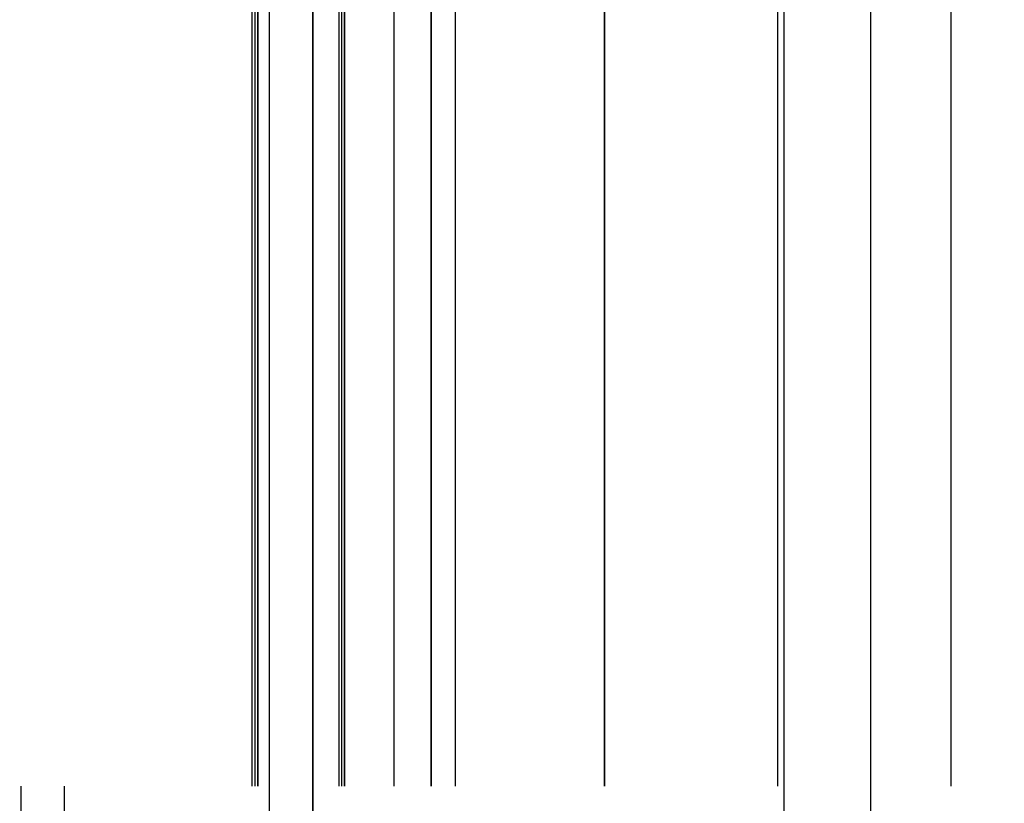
# Model space of a CAD drawing. Header units: millimetres. Extents: x -630 to 192, y -7 to 1615.
# Tile 40 of 249: x -541 to -526, y 108 to 120. Entities that reach past the tile are written whole.
import ezdxf

# ---------------------------------------------------------------- set-up
doc = ezdxf.new("R2010")
doc.units = ezdxf.units.MM
doc.header["$MEASUREMENT"] = 0
doc.layers.add('OVIDIO 160x80x72h', color=7, linetype='Continuous')

msp = doc.modelspace()

# ---------------------------------------------------------------- linework, layer by layer
at = {"layer": 'OVIDIO 160x80x72h'}
for points in [[(-529.352, 94.872), (-529.352, 803.771)], [(-528.01, 94.872), (-528.01, 803.771)], [(-537.322, 93.944), (-537.322, 157.193)], [(-536.651, 93.944), (-536.651, 157.193)], [(-536.651, 157.193), (-536.651, 93.944)], [(-537.591, 108.444), (-537.591, 143.444)], [(-537.546, 143.444), (-537.546, 108.444)], [(-537.501, 108.444), (-537.501, 143.444)], [(-537.501, 143.444), (-537.501, 108.444)], [(-536.249, 143.444), (-536.249, 108.444)], [(-536.204, 143.444), (-536.204, 108.444)], [(-536.16, 143.444), (-536.16, 108.444)], [(-536.16, 108.444), (-536.16, 143.444)], [(-535.396, 143.444), (-535.396, 108.444)], [(-534.818, 108.444), (-534.818, 143.444)], [(-534.818, 143.444), (-534.818, 108.444)], [(-534.447, 143.444), (-534.447, 108.444)], [(-532.135, 108.444), (-532.135, 143.444)], [(-532.135, 143.444), (-532.135, 108.444)], [(-529.451, 122.655), (-529.451, 108.444)], [(-526.768, 122.655), (-526.768, 108.444)], [(-541.168, 87.207), (-541.168, 108.444)], [(-540.497, 87.207), (-540.497, 108.444)]]:
    msp.add_lwpolyline(points, dxfattribs=at)
at = {"layer": 'OVIDIO 160x80x72h', "extrusion": (1, 0, 0)}
for points in [[(157.193, 682.102), (93.944, 682.102)], [(93.944, 682.102), (157.193, 682.102)], [(108.444, 683.578), (87.207, 683.578)]]:
    msp.add_lwpolyline(points, dxfattribs=at)
at = {"layer": 'OVIDIO 160x80x72h', "extrusion": (-0.045678, -0.114881, 0.992329)}
for points in [[(-559.343, 30.071), (-559.343, -76.785)], [(-559.343, -76.785), (-559.343, 30.071)], [(-558.886, -76.785), (-558.886, 30.071)], [(-558.886, 30.071), (-558.886, -76.785)], [(-544.404, -63.038), (-544.404, -7.848)], [(-544.633, -62.821), (-544.633, -8.417)]]:
    msp.add_lwpolyline(points, dxfattribs=at)
at = {"layer": 'OVIDIO 160x80x72h', "extrusion": (1, 2.56846e-05, -8.30777e-08)}
for points in [[(110.454, 680.676), (141.454, 680.576)], [(141.454, 680.576), (110.454, 680.676)], [(141.452, 679.867), (110.452, 679.967)], [(141.45, 679.158), (110.45, 679.258)], [(110.45, 679.258), (141.45, 679.158)]]:
    msp.add_lwpolyline(points, dxfattribs=at)
at = {"layer": 'OVIDIO 160x80x72h', "extrusion": (0.894427, 0, -0.447214)}
for points in [[(119.444, 394.993), (119.2, 394.99), (118.954, 394.982), (118.706, 394.968), (118.456, 394.948), (118.204, 394.923), (117.952, 394.891), (117.698, 394.853), (117.443, 394.809), (117.187, 394.759), (116.931, 394.702), (116.674, 394.638), (116.418, 394.568), (116.161, 394.492), (115.905, 394.408), (115.65, 394.318), (115.395, 394.221), (115.142, 394.117), (114.89, 394.006), (114.64, 393.888), (114.392, 393.764), (114.146, 393.633), (113.903, 393.495), (113.662, 393.351), (113.425, 393.2), (113.191, 393.043), (112.96, 392.879), (112.734, 392.709), (112.511, 392.533), (112.293, 392.351), (112.079, 392.163), (111.87, 391.97), (111.666, 391.771), (111.467, 391.567), (111.274, 391.358), (111.086, 391.145), (110.904, 390.926), (110.728, 390.704), (110.558, 390.477), (110.395, 390.246), (110.237, 390.012), (110.086, 389.775), (109.942, 389.534), (109.804, 389.291), (109.673, 389.045), (109.549, 388.797), (109.431, 388.547), (109.32, 388.295), (109.217, 388.042), (109.119, 387.788), (109.029, 387.532), (108.946, 387.276), (108.869, 387.02), (108.799, 386.763), (108.735, 386.507), (108.678, 386.25), (108.628, 385.995), (108.584, 385.74), (108.546, 385.486), (108.514, 385.233), (108.489, 384.981), (108.469, 384.731), (108.455, 384.483), (108.447, 384.237), (108.444, 383.993)], [(108.444, 383.993), (108.447, 384.237), (108.455, 384.483), (108.469, 384.731), (108.489, 384.981), (108.514, 385.233), (108.546, 385.486), (108.584, 385.74), (108.628, 385.995), (108.678, 386.25), (108.735, 386.507), (108.799, 386.763), (108.869, 387.02), (108.946, 387.276), (109.029, 387.532), (109.119, 387.788), (109.217, 388.042), (109.32, 388.295), (109.431, 388.547), (109.549, 388.797), (109.673, 389.045), (109.804, 389.291), (109.942, 389.534), (110.086, 389.775), (110.237, 390.012), (110.395, 390.246), (110.558, 390.477), (110.728, 390.704), (110.904, 390.926), (111.086, 391.145), (111.274, 391.358), (111.467, 391.567), (111.666, 391.771), (111.87, 391.97), (112.079, 392.163), (112.293, 392.351), (112.511, 392.533), (112.734, 392.709), (112.96, 392.879), (113.191, 393.043), (113.425, 393.2), (113.662, 393.351), (113.903, 393.495), (114.146, 393.633), (114.392, 393.764), (114.64, 393.888), (114.89, 394.006), (115.142, 394.117), (115.395, 394.221), (115.65, 394.318), (115.905, 394.408), (116.161, 394.492), (116.418, 394.568), (116.674, 394.638), (116.931, 394.702), (117.187, 394.759), (117.443, 394.809), (117.698, 394.853), (117.952, 394.891), (118.204, 394.923), (118.456, 394.948), (118.706, 394.968), (118.954, 394.982), (119.2, 394.99), (119.444, 394.993)], [(108.444, 383.993), (108.447, 384.257), (108.457, 384.523), (108.473, 384.789), (108.496, 385.056), (108.525, 385.323), (108.561, 385.59), (108.603, 385.857), (108.653, 386.123), (108.708, 386.389), (108.771, 386.654), (108.84, 386.917), (108.916, 387.18), (108.998, 387.44), (109.087, 387.699), (109.183, 387.955), (109.284, 388.209), (109.392, 388.46), (109.506, 388.708), (109.626, 388.954), (109.752, 389.196), (109.884, 389.434), (110.022, 389.669), (110.164, 389.899), (110.313, 390.126), (110.466, 390.348), (110.624, 390.566), (110.787, 390.779), (110.955, 390.988), (111.126, 391.191), (111.302, 391.39), (111.482, 391.583), (111.666, 391.771), (111.854, 391.955), (112.048, 392.135), (112.246, 392.311), (112.45, 392.483), (112.658, 392.65), (112.871, 392.813), (113.089, 392.971), (113.311, 393.125), (113.538, 393.273), (113.769, 393.416), (114.003, 393.553), (114.242, 393.685), (114.484, 393.811), (114.729, 393.931), (114.977, 394.045), (115.228, 394.153), (115.482, 394.255), (115.739, 394.35), (115.997, 394.439), (116.258, 394.521), (116.52, 394.597), (116.783, 394.666), (117.048, 394.729), (117.314, 394.785), (117.58, 394.834), (117.847, 394.876), (118.114, 394.912), (118.381, 394.941), (118.648, 394.964), (118.914, 394.98), (119.18, 394.99), (119.444, 394.993)], [(119.444, 394.993), (119.2, 394.99), (118.954, 394.982), (118.706, 394.968), (118.456, 394.948), (118.204, 394.923), (117.952, 394.891), (117.698, 394.853), (117.443, 394.809), (117.187, 394.759), (116.931, 394.702), (116.674, 394.638), (116.418, 394.568), (116.161, 394.492), (115.905, 394.408), (115.65, 394.318), (115.395, 394.221), (115.142, 394.117), (114.89, 394.006), (114.64, 393.888), (114.392, 393.764), (114.146, 393.633), (113.903, 393.495), (113.662, 393.351), (113.425, 393.2), (113.191, 393.043), (112.96, 392.879), (112.734, 392.709), (112.511, 392.533), (112.293, 392.351), (112.079, 392.163), (111.87, 391.97), (111.666, 391.771), (111.467, 391.567), (111.274, 391.358), (111.086, 391.145), (110.904, 390.926), (110.728, 390.704), (110.558, 390.477), (110.395, 390.246), (110.237, 390.012), (110.086, 389.775), (109.942, 389.534), (109.804, 389.291), (109.673, 389.045), (109.549, 388.797), (109.431, 388.547), (109.32, 388.295), (109.217, 388.042), (109.119, 387.788), (109.029, 387.532), (108.946, 387.276), (108.869, 387.02), (108.799, 386.763), (108.735, 386.507), (108.678, 386.25), (108.628, 385.995), (108.584, 385.74), (108.546, 385.486), (108.514, 385.233), (108.489, 384.981), (108.469, 384.731), (108.455, 384.483), (108.447, 384.237), (108.444, 383.993)], [(108.444, 383.993), (108.447, 384.237), (108.455, 384.483), (108.469, 384.731), (108.489, 384.981), (108.514, 385.233), (108.546, 385.486), (108.584, 385.74), (108.628, 385.995), (108.678, 386.25), (108.735, 386.507), (108.799, 386.763), (108.869, 387.02), (108.946, 387.276), (109.029, 387.532), (109.119, 387.788), (109.217, 388.042), (109.32, 388.295), (109.431, 388.547), (109.549, 388.797), (109.673, 389.045), (109.804, 389.291), (109.942, 389.534), (110.086, 389.775), (110.237, 390.012), (110.395, 390.246), (110.558, 390.477), (110.728, 390.704), (110.904, 390.926), (111.086, 391.145), (111.274, 391.358), (111.467, 391.567), (111.666, 391.771), (111.87, 391.97), (112.079, 392.163), (112.293, 392.351), (112.511, 392.533), (112.734, 392.709), (112.96, 392.879), (113.191, 393.043), (113.425, 393.2), (113.662, 393.351), (113.903, 393.495), (114.146, 393.633), (114.392, 393.764), (114.64, 393.888), (114.89, 394.006), (115.142, 394.117), (115.395, 394.221), (115.65, 394.318), (115.905, 394.408), (116.161, 394.492), (116.418, 394.568), (116.674, 394.638), (116.931, 394.702), (117.187, 394.759), (117.443, 394.809), (117.698, 394.853), (117.952, 394.891), (118.204, 394.923), (118.456, 394.948), (118.706, 394.968), (118.954, 394.982), (119.2, 394.99), (119.444, 394.993)]]:
    msp.add_lwpolyline(points, dxfattribs=at)
at = {"layer": 'OVIDIO 160x80x72h', "extrusion": (-0.326394, 0.003049, 0.945229)}
for points in [[(-103.406, -287.708), (-103.406, -287.753), (-103.407, -287.797), (-103.409, -287.843), (-103.413, -287.888), (-103.417, -287.934), (-103.422, -287.98), (-103.428, -288.026), (-103.436, -288.072), (-103.445, -288.119), (-103.455, -288.166), (-103.466, -288.212), (-103.478, -288.259), (-103.491, -288.306), (-103.506, -288.353), (-103.522, -288.399), (-103.539, -288.446), (-103.558, -288.492), (-103.577, -288.538), (-103.598, -288.584), (-103.621, -288.629), (-103.644, -288.674), (-103.669, -288.718), (-103.694, -288.762), (-103.721, -288.806), (-103.75, -288.849), (-103.779, -288.891), (-103.809, -288.932), (-103.841, -288.973), (-103.874, -289.013), (-103.907, -289.052), (-103.942, -289.091), (-103.978, -289.128), (-104.015, -289.165), (-104.052, -289.2), (-104.091, -289.235), (-104.13, -289.268), (-104.17, -289.301), (-104.211, -289.332), (-104.253, -289.362), (-104.295, -289.391), (-104.338, -289.419), (-104.382, -289.446), (-104.426, -289.471), (-104.47, -289.495), (-104.515, -289.518), (-104.56, -289.54), (-104.606, -289.561), (-104.652, -289.58), (-104.698, -289.598), (-104.744, -289.615), (-104.79, -289.631), (-104.837, -289.645), (-104.883, -289.658), (-104.93, -289.67), (-104.976, -289.681), (-105.023, -289.691), (-105.069, -289.699), (-105.115, -289.707), (-105.161, -289.713), (-105.207, -289.718), (-105.252, -289.722), (-105.297, -289.725), (-105.342, -289.727), (-105.386, -289.728)], [(-105.386, -289.728), (-105.342, -289.727), (-105.297, -289.725), (-105.252, -289.722), (-105.207, -289.718), (-105.161, -289.713), (-105.115, -289.707), (-105.069, -289.699), (-105.023, -289.691), (-104.976, -289.681), (-104.93, -289.67), (-104.883, -289.658), (-104.837, -289.645), (-104.79, -289.631), (-104.744, -289.615), (-104.698, -289.598), (-104.652, -289.58), (-104.606, -289.561), (-104.56, -289.54), (-104.515, -289.518), (-104.47, -289.495), (-104.426, -289.471), (-104.382, -289.446), (-104.338, -289.419), (-104.295, -289.391), (-104.253, -289.362), (-104.211, -289.332), (-104.17, -289.301), (-104.13, -289.268), (-104.091, -289.235), (-104.052, -289.2), (-104.015, -289.165), (-103.978, -289.128), (-103.942, -289.091), (-103.907, -289.052), (-103.874, -289.013), (-103.841, -288.973), (-103.809, -288.932), (-103.779, -288.891), (-103.75, -288.849), (-103.721, -288.806), (-103.694, -288.762), (-103.669, -288.718), (-103.644, -288.674), (-103.621, -288.629), (-103.598, -288.584), (-103.577, -288.538), (-103.558, -288.492), (-103.539, -288.446), (-103.522, -288.399), (-103.506, -288.353), (-103.491, -288.306), (-103.478, -288.259), (-103.466, -288.212), (-103.455, -288.166), (-103.445, -288.119), (-103.436, -288.072), (-103.428, -288.026), (-103.422, -287.98), (-103.417, -287.934), (-103.413, -287.888), (-103.409, -287.843), (-103.407, -287.797), (-103.406, -287.753), (-103.406, -287.708)], [(-103.406, -287.708), (-103.406, -287.758), (-103.408, -287.808), (-103.41, -287.859), (-103.414, -287.909), (-103.42, -287.959), (-103.426, -288.009), (-103.434, -288.059), (-103.443, -288.108), (-103.453, -288.158), (-103.464, -288.207), (-103.477, -288.255), (-103.491, -288.304), (-103.506, -288.351), (-103.522, -288.399), (-103.539, -288.446), (-103.558, -288.492), (-103.577, -288.537), (-103.598, -288.582), (-103.619, -288.627), (-103.642, -288.67), (-103.666, -288.713), (-103.69, -288.755), (-103.715, -288.796), (-103.742, -288.837), (-103.769, -288.877), (-103.797, -288.915), (-103.825, -288.953), (-103.855, -288.99), (-103.884, -289.026), (-103.915, -289.061), (-103.946, -289.095), (-103.978, -289.128), (-104.01, -289.161), (-104.044, -289.192), (-104.078, -289.224), (-104.114, -289.254), (-104.15, -289.284), (-104.187, -289.314), (-104.225, -289.342), (-104.264, -289.37), (-104.304, -289.397), (-104.345, -289.423), (-104.387, -289.449), (-104.429, -289.473), (-104.472, -289.497), (-104.516, -289.519), (-104.561, -289.541), (-104.606, -289.561), (-104.652, -289.58), (-104.698, -289.599), (-104.745, -289.616), (-104.793, -289.632), (-104.841, -289.646), (-104.889, -289.66), (-104.938, -289.672), (-104.987, -289.684), (-105.036, -289.694), (-105.086, -289.702), (-105.136, -289.71), (-105.186, -289.716), (-105.236, -289.721), (-105.286, -289.724), (-105.336, -289.727), (-105.386, -289.728)], [(-105.386, -289.728), (-105.342, -289.727), (-105.297, -289.725), (-105.252, -289.722), (-105.207, -289.718), (-105.161, -289.713), (-105.115, -289.707), (-105.069, -289.699), (-105.023, -289.691), (-104.976, -289.681), (-104.93, -289.67), (-104.883, -289.658), (-104.837, -289.645), (-104.79, -289.631), (-104.744, -289.615), (-104.698, -289.598), (-104.652, -289.58), (-104.606, -289.561), (-104.56, -289.54), (-104.515, -289.518), (-104.47, -289.495), (-104.426, -289.471), (-104.382, -289.446), (-104.338, -289.419), (-104.295, -289.391), (-104.253, -289.362), (-104.211, -289.332), (-104.17, -289.301), (-104.13, -289.268), (-104.091, -289.235), (-104.052, -289.2), (-104.015, -289.165), (-103.978, -289.128), (-103.942, -289.091), (-103.907, -289.052), (-103.874, -289.013), (-103.841, -288.973), (-103.809, -288.932), (-103.779, -288.891), (-103.75, -288.849), (-103.721, -288.806), (-103.694, -288.762), (-103.669, -288.718), (-103.644, -288.674), (-103.621, -288.629), (-103.598, -288.584), (-103.577, -288.538), (-103.558, -288.492), (-103.539, -288.446), (-103.522, -288.399), (-103.506, -288.353), (-103.491, -288.306), (-103.478, -288.259), (-103.466, -288.212), (-103.455, -288.166), (-103.445, -288.119), (-103.436, -288.072), (-103.428, -288.026), (-103.422, -287.98), (-103.417, -287.934), (-103.413, -287.888), (-103.409, -287.843), (-103.407, -287.797), (-103.406, -287.753), (-103.406, -287.708)], [(-103.406, -287.708), (-103.406, -287.753), (-103.407, -287.797), (-103.409, -287.843), (-103.413, -287.888), (-103.417, -287.934), (-103.422, -287.98), (-103.428, -288.026), (-103.436, -288.072), (-103.445, -288.119), (-103.455, -288.166), (-103.466, -288.212), (-103.478, -288.259), (-103.491, -288.306), (-103.506, -288.353), (-103.522, -288.399), (-103.539, -288.446), (-103.558, -288.492), (-103.577, -288.538), (-103.598, -288.584), (-103.621, -288.629), (-103.644, -288.674), (-103.669, -288.718), (-103.694, -288.762), (-103.721, -288.806), (-103.75, -288.849), (-103.779, -288.891), (-103.809, -288.932), (-103.841, -288.973), (-103.874, -289.013), (-103.907, -289.052), (-103.942, -289.091), (-103.978, -289.128), (-104.015, -289.165), (-104.052, -289.2), (-104.091, -289.235), (-104.13, -289.268), (-104.17, -289.301), (-104.211, -289.332), (-104.253, -289.362), (-104.295, -289.391), (-104.338, -289.419), (-104.382, -289.446), (-104.426, -289.471), (-104.47, -289.495), (-104.515, -289.518), (-104.56, -289.54), (-104.606, -289.561), (-104.652, -289.58), (-104.698, -289.598), (-104.744, -289.615), (-104.79, -289.631), (-104.837, -289.645), (-104.883, -289.658), (-104.93, -289.67), (-104.976, -289.681), (-105.023, -289.691), (-105.069, -289.699), (-105.115, -289.707), (-105.161, -289.713), (-105.207, -289.718), (-105.252, -289.722), (-105.297, -289.725), (-105.342, -289.727), (-105.386, -289.728)], [(-101.442, -284.084), (-101.486, -284.085), (-101.531, -284.087), (-101.576, -284.09), (-101.622, -284.095), (-101.667, -284.1), (-101.713, -284.107), (-101.759, -284.114), (-101.806, -284.123), (-101.852, -284.133), (-101.898, -284.145), (-101.945, -284.158), (-101.992, -284.172), (-102.038, -284.187), (-102.084, -284.203), (-102.131, -284.221), (-102.177, -284.24), (-102.223, -284.261), (-102.268, -284.282), (-102.313, -284.305), (-102.358, -284.33), (-102.403, -284.356), (-102.447, -284.382), (-102.49, -284.411), (-102.533, -284.44), (-102.575, -284.471), (-102.617, -284.503), (-102.658, -284.536), (-102.698, -284.57), (-102.737, -284.605), (-102.776, -284.642), (-102.813, -284.68), (-102.85, -284.718), (-102.886, -284.758), (-102.921, -284.798), (-102.954, -284.84), (-102.987, -284.882), (-103.019, -284.925), (-103.049, -284.969), (-103.078, -285.014), (-103.106, -285.059), (-103.133, -285.105), (-103.159, -285.151), (-103.184, -285.198), (-103.207, -285.246), (-103.229, -285.294), (-103.25, -285.342), (-103.27, -285.391), (-103.288, -285.44), (-103.305, -285.489), (-103.321, -285.538), (-103.336, -285.588), (-103.35, -285.637), (-103.362, -285.687), (-103.373, -285.736), (-103.383, -285.785), (-103.391, -285.835), (-103.399, -285.884), (-103.405, -285.933), (-103.411, -285.981), (-103.415, -286.03), (-103.418, -286.078), (-103.42, -286.126), (-103.421, -286.173), (-103.421, -286.22)], [(-103.421, -286.22), (-103.421, -286.173), (-103.42, -286.126), (-103.418, -286.078), (-103.415, -286.03), (-103.411, -285.981), (-103.405, -285.933), (-103.399, -285.884), (-103.391, -285.835), (-103.383, -285.785), (-103.373, -285.736), (-103.362, -285.687), (-103.35, -285.637), (-103.336, -285.588), (-103.321, -285.538), (-103.305, -285.489), (-103.288, -285.44), (-103.27, -285.391), (-103.25, -285.342), (-103.229, -285.294), (-103.207, -285.246), (-103.184, -285.198), (-103.159, -285.151), (-103.133, -285.105), (-103.106, -285.059), (-103.078, -285.014), (-103.049, -284.969), (-103.019, -284.925), (-102.987, -284.882), (-102.954, -284.84), (-102.921, -284.798), (-102.886, -284.758), (-102.85, -284.718), (-102.813, -284.68), (-102.776, -284.642), (-102.737, -284.605), (-102.698, -284.57), (-102.658, -284.536), (-102.617, -284.503), (-102.575, -284.471), (-102.533, -284.44), (-102.49, -284.411), (-102.447, -284.382), (-102.403, -284.356), (-102.358, -284.33), (-102.313, -284.305), (-102.268, -284.282), (-102.223, -284.261), (-102.177, -284.24), (-102.131, -284.221), (-102.084, -284.203), (-102.038, -284.187), (-101.992, -284.172), (-101.945, -284.158), (-101.898, -284.145), (-101.852, -284.133), (-101.806, -284.123), (-101.759, -284.114), (-101.713, -284.107), (-101.667, -284.1), (-101.622, -284.095), (-101.576, -284.09), (-101.531, -284.087), (-101.486, -284.085), (-101.442, -284.084)], [(-103.416, -286.738), (-103.416, -286.691), (-103.415, -286.644), (-103.413, -286.596), (-103.41, -286.548), (-103.405, -286.499), (-103.4, -286.451), (-103.394, -286.402), (-103.386, -286.353), (-103.378, -286.303), (-103.368, -286.254), (-103.357, -286.204), (-103.344, -286.155), (-103.331, -286.105), (-103.316, -286.056), (-103.3, -286.007), (-103.283, -285.958), (-103.265, -285.909), (-103.245, -285.86), (-103.224, -285.812), (-103.202, -285.764), (-103.179, -285.716), (-103.154, -285.669), (-103.128, -285.623), (-103.101, -285.577), (-103.073, -285.532), (-103.044, -285.487), (-103.013, -285.443), (-102.982, -285.4), (-102.949, -285.358), (-102.915, -285.316), (-102.881, -285.276), (-102.845, -285.236), (-102.808, -285.197), (-102.771, -285.16), (-102.732, -285.123), (-102.693, -285.088), (-102.653, -285.054), (-102.612, -285.021), (-102.57, -284.989), (-102.528, -284.958), (-102.485, -284.929), (-102.442, -284.9), (-102.398, -284.873), (-102.353, -284.848), (-102.308, -284.823), (-102.263, -284.8), (-102.217, -284.779), (-102.172, -284.758), (-102.126, -284.739), (-102.079, -284.721), (-102.033, -284.705), (-101.986, -284.689), (-101.94, -284.675), (-101.893, -284.663), (-101.847, -284.651), (-101.8, -284.641), (-101.754, -284.632), (-101.708, -284.625), (-101.662, -284.618), (-101.617, -284.613), (-101.571, -284.608), (-101.526, -284.605), (-101.481, -284.603), (-101.437, -284.602)], [(-101.437, -284.602), (-101.481, -284.603), (-101.526, -284.605), (-101.571, -284.608), (-101.617, -284.613), (-101.662, -284.618), (-101.708, -284.625), (-101.754, -284.632), (-101.8, -284.641), (-101.847, -284.651), (-101.893, -284.663), (-101.94, -284.675), (-101.986, -284.689), (-102.033, -284.705), (-102.079, -284.721), (-102.126, -284.739), (-102.172, -284.758), (-102.217, -284.779), (-102.263, -284.8), (-102.308, -284.823), (-102.353, -284.848), (-102.398, -284.873), (-102.442, -284.9), (-102.485, -284.929), (-102.528, -284.958), (-102.57, -284.989), (-102.612, -285.021), (-102.653, -285.054), (-102.693, -285.088), (-102.732, -285.123), (-102.771, -285.16), (-102.808, -285.197), (-102.845, -285.236), (-102.881, -285.276), (-102.915, -285.316), (-102.949, -285.358), (-102.982, -285.4), (-103.013, -285.443), (-103.044, -285.487), (-103.073, -285.532), (-103.101, -285.577), (-103.128, -285.623), (-103.154, -285.669), (-103.179, -285.716), (-103.202, -285.764), (-103.224, -285.812), (-103.245, -285.86), (-103.265, -285.909), (-103.283, -285.958), (-103.3, -286.007), (-103.316, -286.056), (-103.331, -286.105), (-103.344, -286.155), (-103.357, -286.204), (-103.368, -286.254), (-103.378, -286.303), (-103.386, -286.353), (-103.394, -286.402), (-103.4, -286.451), (-103.405, -286.499), (-103.41, -286.548), (-103.413, -286.596), (-103.415, -286.644), (-103.416, -286.691), (-103.416, -286.738)]]:
    msp.add_lwpolyline(points, dxfattribs=at)
at = {"layer": 'OVIDIO 160x80x72h', "extrusion": (0.000995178, 0.999995, -0.002882)}
for points in [[(540.67, 680.99), (540.18, 679.572)], [(540.18, 679.572), (540.67, 680.99)], [(540.115, 681.182), (539.625, 679.764)], [(538.777, 681.644), (538.288, 680.226)], [(538.288, 680.226), (538.777, 681.644)], [(537.585, 680.469), (538.074, 681.886)]]:
    msp.add_lwpolyline(points, dxfattribs=at)
at = {"layer": 'OVIDIO 160x80x72h', "extrusion": (0, 1, 0)}
for points in [[(541.168, 680.895), (539.827, 683.578)], [(539.827, 683.578), (541.168, 680.895)], [(541.168, 680.895), (537.591, 679.106)], [(536.83, 680.403), (540.497, 682.236)], [(536.249, 681.789), (539.827, 683.578)], [(539.335, 679.978), (537.993, 682.661)], [(537.501, 679.061), (537.591, 679.106)], [(537.591, 679.106), (537.501, 679.061)], [(536.16, 681.744), (537.501, 679.061)], [(537.501, 679.061), (537.421, 679.022), (537.34, 678.985), (537.257, 678.949), (537.172, 678.915), (537.086, 678.882), (536.999, 678.852), (536.91, 678.823), (536.82, 678.795), (536.729, 678.77), (536.636, 678.747), (536.543, 678.726), (536.448, 678.707), (536.352, 678.69), (536.255, 678.676), (536.157, 678.664), (536.059, 678.654), (535.959, 678.647), (535.859, 678.642), (535.759, 678.639), (535.658, 678.639), (535.557, 678.642), (535.455, 678.647), (535.354, 678.655), (535.252, 678.665), (535.15, 678.679), (535.048, 678.694), (534.947, 678.713), (534.846, 678.734), (534.745, 678.757), (534.645, 678.784), (534.546, 678.813), (534.447, 678.844), (534.35, 678.878), (534.253, 678.915), (534.157, 678.954), (534.062, 678.995), (533.969, 679.039), (533.877, 679.085), (533.786, 679.133), (533.697, 679.184), (533.609, 679.237), (533.523, 679.291), (533.438, 679.348), (533.356, 679.407), (533.275, 679.467), (533.196, 679.529), (533.119, 679.593), (533.044, 679.659), (532.971, 679.726), (532.9, 679.794), (532.832, 679.864), (532.765, 679.935), (532.7, 680.007), (532.638, 680.08), (532.578, 680.154), (532.52, 680.229), (532.464, 680.305), (532.41, 680.381), (532.359, 680.458), (532.31, 680.536), (532.263, 680.614), (532.218, 680.692), (532.175, 680.771), (532.135, 680.85)], [(532.135, 680.85), (532.175, 680.771), (532.218, 680.692), (532.263, 680.614), (532.31, 680.536), (532.359, 680.458), (532.41, 680.381), (532.464, 680.305), (532.52, 680.229), (532.578, 680.154), (532.638, 680.08), (532.7, 680.007), (532.765, 679.935), (532.832, 679.864), (532.9, 679.794), (532.971, 679.726), (533.044, 679.659), (533.119, 679.593), (533.196, 679.529), (533.275, 679.467), (533.356, 679.407), (533.438, 679.348), (533.523, 679.291), (533.609, 679.237), (533.697, 679.184), (533.786, 679.133), (533.877, 679.085), (533.969, 679.039), (534.062, 678.995), (534.157, 678.954), (534.253, 678.915), (534.35, 678.878), (534.447, 678.844), (534.546, 678.813), (534.645, 678.784), (534.745, 678.757), (534.846, 678.734), (534.947, 678.713), (535.048, 678.694), (535.15, 678.679), (535.252, 678.665), (535.354, 678.655), (535.455, 678.647), (535.557, 678.642), (535.658, 678.639), (535.759, 678.639), (535.859, 678.642), (535.959, 678.647), (536.059, 678.654), (536.157, 678.664), (536.255, 678.676), (536.352, 678.69), (536.448, 678.707), (536.543, 678.726), (536.636, 678.747), (536.729, 678.77), (536.82, 678.795), (536.91, 678.823), (536.999, 678.852), (537.086, 678.882), (537.172, 678.915), (537.257, 678.949), (537.34, 678.985), (537.421, 679.022), (537.501, 679.061)], [(537.501, 679.061), (536.16, 681.744)], [(533.508, 679.301), (536.607, 680.85)], [(536.249, 681.789), (536.16, 681.744)], [(536.16, 681.744), (536.249, 681.789)], [(534.818, 682.192), (534.828, 682.172), (534.839, 682.152), (534.85, 682.133), (534.862, 682.113), (534.874, 682.094), (534.887, 682.074), (534.9, 682.055), (534.914, 682.036), (534.929, 682.018), (534.944, 681.999), (534.959, 681.981), (534.975, 681.963), (534.992, 681.945), (535.009, 681.928), (535.027, 681.911), (535.045, 681.894), (535.064, 681.877), (535.083, 681.861), (535.103, 681.846), (535.123, 681.831), (535.144, 681.816), (535.165, 681.802), (535.186, 681.788), (535.208, 681.775), (535.231, 681.762), (535.253, 681.75), (535.276, 681.739), (535.3, 681.728), (535.323, 681.718), (535.347, 681.708), (535.372, 681.699), (535.396, 681.69), (535.421, 681.682), (535.446, 681.675), (535.471, 681.669), (535.496, 681.663), (535.521, 681.657), (535.546, 681.653), (535.572, 681.649), (535.597, 681.646), (535.623, 681.643), (535.648, 681.641), (535.673, 681.64), (535.699, 681.639), (535.724, 681.639), (535.749, 681.64), (535.774, 681.641), (535.799, 681.643), (535.824, 681.645), (535.848, 681.648), (535.872, 681.652), (535.896, 681.656), (535.92, 681.661), (535.943, 681.666), (535.966, 681.672), (535.989, 681.678), (536.012, 681.685), (536.034, 681.692), (536.056, 681.7), (536.077, 681.708), (536.098, 681.716), (536.119, 681.725), (536.14, 681.735), (536.16, 681.744)], [(536.16, 681.744), (536.14, 681.735), (536.119, 681.725), (536.098, 681.716), (536.077, 681.708), (536.056, 681.7), (536.034, 681.692), (536.012, 681.685), (535.989, 681.678), (535.966, 681.672), (535.943, 681.666), (535.92, 681.661), (535.896, 681.656), (535.872, 681.652), (535.848, 681.648), (535.824, 681.645), (535.799, 681.643), (535.774, 681.641), (535.749, 681.64), (535.724, 681.639), (535.699, 681.639), (535.673, 681.64), (535.648, 681.641), (535.623, 681.643), (535.597, 681.646), (535.572, 681.649), (535.546, 681.653), (535.521, 681.657), (535.496, 681.663), (535.471, 681.669), (535.446, 681.675), (535.421, 681.682), (535.396, 681.69), (535.372, 681.699), (535.347, 681.708), (535.323, 681.718), (535.3, 681.728), (535.276, 681.739), (535.253, 681.75), (535.231, 681.762), (535.208, 681.775), (535.186, 681.788), (535.165, 681.802), (535.144, 681.816), (535.123, 681.831), (535.103, 681.846), (535.083, 681.861), (535.064, 681.877), (535.045, 681.894), (535.027, 681.911), (535.009, 681.928), (534.992, 681.945), (534.975, 681.963), (534.959, 681.981), (534.944, 681.999), (534.929, 682.018), (534.914, 682.036), (534.9, 682.055), (534.887, 682.074), (534.874, 682.094), (534.862, 682.113), (534.85, 682.133), (534.839, 682.152), (534.828, 682.172), (534.818, 682.192)], [(533.923, 681.744), (535.473, 678.646)], [(529.004, 693.819), (534.818, 682.192)], [(534.818, 682.192), (532.135, 680.85)], [(532.135, 680.85), (534.818, 682.192)], [(534.818, 682.192), (529.004, 693.819)], [(527.662, 693.148), (533.476, 681.521)], [(526.321, 692.478), (532.135, 680.85)], [(532.135, 680.85), (526.321, 692.478)], [(529.228, 686.664), (531.911, 688.005)], [(526.321, 692.478), (529.004, 693.819)], [(529.004, 693.819), (526.321, 692.478)]]:
    msp.add_lwpolyline(points, dxfattribs=at)
at = {"layer": 'OVIDIO 160x80x72h', "extrusion": (-0.001021, 0.999999, -0.000352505)}
for points in [[(537.152, 681.86), (538.559, 681.374)], [(538.559, 681.374), (537.152, 681.86)], [(538.314, 680.665), (537.152, 681.066)], [(538.069, 679.956), (537.152, 680.273)], [(537.152, 680.273), (538.069, 679.956)]]:
    msp.add_lwpolyline(points, dxfattribs=at)
at = {"layer": 'OVIDIO 160x80x72h', "extrusion": (1, 5.03615e-08, 1.55699e-05)}
for points in [[(108.439, 680.243), (108.444, 681.83)], [(108.444, 681.83), (108.439, 680.243)]]:
    msp.add_lwpolyline(points, dxfattribs=at)
at = {"layer": 'OVIDIO 160x80x72h', "extrusion": (-1.55701e-05, 0.003235, 0.999995)}
msp.add_lwpolyline([(-535.252, 104.238), (-535.253, 104.289), (-535.255, 104.339), (-535.258, 104.389), (-535.262, 104.439), (-535.268, 104.489), (-535.275, 104.539), (-535.283, 104.589), (-535.293, 104.638), (-535.303, 104.687), (-535.315, 104.736), (-535.329, 104.785), (-535.343, 104.833), (-535.358, 104.881), (-535.375, 104.928), (-535.393, 104.974), (-535.412, 105.02), (-535.432, 105.066), (-535.453, 105.111), (-535.475, 105.155), (-535.498, 105.198), (-535.522, 105.241), (-535.547, 105.283), (-535.572, 105.324), (-535.599, 105.364), (-535.627, 105.403), (-535.655, 105.441), (-535.684, 105.479), (-535.713, 105.516), (-535.744, 105.551), (-535.775, 105.586), (-535.806, 105.62), (-535.838, 105.653), (-535.871, 105.685), (-535.905, 105.716), (-535.94, 105.747), (-535.975, 105.777), (-536.012, 105.807), (-536.049, 105.836), (-536.088, 105.864), (-536.127, 105.892), (-536.167, 105.918), (-536.208, 105.944), (-536.25, 105.969), (-536.293, 105.993), (-536.336, 106.016), (-536.38, 106.038), (-536.425, 106.059), (-536.47, 106.079), (-536.516, 106.098), (-536.563, 106.116), (-536.61, 106.132), (-536.658, 106.148), (-536.706, 106.162), (-536.755, 106.175), (-536.803, 106.187), (-536.853, 106.198), (-536.902, 106.207), (-536.952, 106.216), (-537.002, 106.223), (-537.052, 106.228), (-537.102, 106.233), (-537.152, 106.236), (-537.202, 106.238), (-537.252, 106.238)], dxfattribs=at)

doc.saveas('drawing.dxf')
